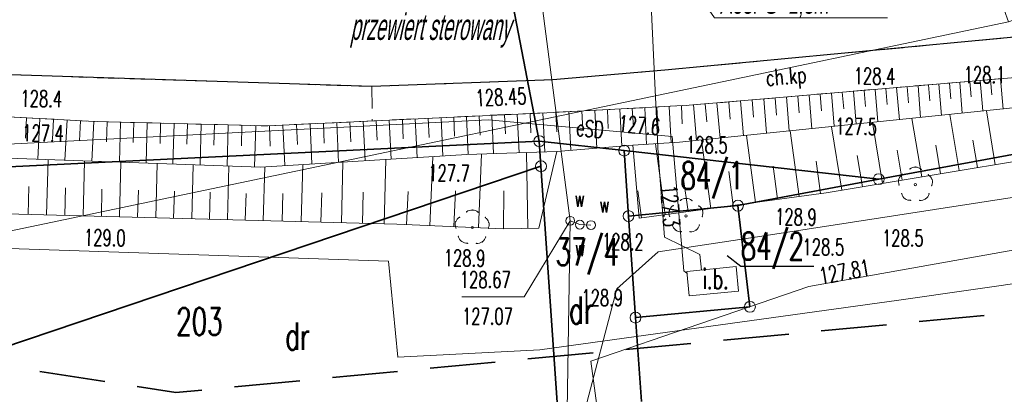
# Model space of a CAD drawing. Header units: metres. Extents: x 6496648 to 6497944, y 5962794 to 5963351.
# Tile 45 of 91: x 6497221 to 6497267, y 5963030 to 5963047. Entities that reach past the tile are written whole.
import ezdxf
from ezdxf import colors
from ezdxf.entities.mleader import LeaderData, LeaderLine
from ezdxf.math import Vec2, Vec3

# ---------------------------------------------------------------- set-up
doc = ezdxf.new("R2010")
doc.units = ezdxf.units.M
doc.header["$MEASUREMENT"] = 0
doc.linetypes.add('L_0_04', pattern=[1.5, 1, -0.5])
doc.layers.get('0').update_dxf_attribs({"color": 8, "linetype": 'CONTINUOUS', "lineweight": 13})
doc.layers.get('DEFPOINTS').update_dxf_attribs({"linetype": 'CONTINUOUS', "lineweight": 0})
for name, color, linetype, lineweight in [('000_INNE__NIEZYDENTYFIKOWANE_', 8, 'CONTINUOUS', 13), ('210_OZNACZENIE_UzYTKU', 8, 'CONTINUOUS', 13), ('211_NR_DZIAlKI', 7, 'CONTINUOUS', 25), ('217_GRANICA_KONTURU_KLASYFIKCYJNEGO', 8, 'CONTINUOUS', 13), ('218_GRANICA_UzYTKU', 8, 'CONTINUOUS', 13), ('219_LINIA_GRANICY', 3, 'CONTINUOUS', 35), ('CHODNIK__POWIERZCHNIA_', 8, 'L_0_04', 13), ('CHODNIK__POWIERZCHNIA__ATR17', 8, 'CONTINUOUS', 13), ('drzewo_lisciaste__punkt_', 8, 'CONTINUOUS', 13), ('E_proj_osłona r. dz._opis_obw. 100', 204, 'CONTINUOUS', 9), ('E_proj_osłona r. opis_obw. 100', 166, 'CONTINUOUS', 9), ('INNA_BUDOWLA__POWIERZCHNIA_', 8, 'CONTINUOUS', 13), ('INNA_BUDOWLA__POWIERZCHNIA__ATR17', 8, 'CONTINUOUS', 13), ('JEZDNIA__POWIERZCHNIA_', 8, 'CONTINUOUS', 25), ('PRZEWoD_ELEKTROENERGETYCZNY__LINIA_', 1, 'CONTINUOUS', 13), ('PRZEWoD_ELEKTROENERGETYCZNY__LINIA__ATR1', 1, 'CONTINUOUS', 13), ('PRZEWoD_TELEKOMUNIKACYJNY__LINIA_', 30, 'CONTINUOUS', 13), ('PRZEWoD_WODOCIaGOWY__LINIA_', 5, 'CONTINUOUS', 13), ('PUNKT_O_OKREsLONEJ_WYSOKOsCI__SIEc_ELEKTROENERGETYCZNA__ATR2', 1, 'CONTINUOUS', 13), ('PUNKT_O_OKREsLONEJ_WYSOKOsCI__SIEc_ELEKTROENERGETYCZNA__ATR3', 1, 'CONTINUOUS', 13), ('PUNKT_O_OKREsLONEJ_WYSOKOsCI__SIEc_WODOCIaGOWA__ATR2', 5, 'CONTINUOUS', 13), ('PUNKT_O_OKREsLONEJ_WYSOKOsCI__SIEc_WODOCIaGOWA__ATR3', 5, 'CONTINUOUS', 13), ('PUNKT_WYSOKOsCIOWY_NATURALNY_ATR2', 8, 'CONTINUOUS', 13), ('PUNKT_WYSOKOsCIOWY_SZTUCZNY_ATR2', 8, 'CONTINUOUS', 13), ('SKARPA_NIEUMOCNIONA__POWIERZCHNIA_', 8, 'CONTINUOUS', 13), ('ZAKRES', 190, 'L_0_04', 35), ('zasuwa___siec_wodociagowa__punkt_', 5, 'CONTINUOUS', 13), ('ZASUWA___SIEC_WODOCIaGOWA__PUNKT__ATR17', 5, 'CONTINUOUS', 13)]:
    doc.layers.add(name, color=color, linetype=linetype, lineweight=lineweight)
doc.styles.add('Andy', font='arial.ttf', dxfattribs={"height": 2})
doc.styles.add('Narrow', font='ARIALN.TTF', dxfattribs={"height": 2})
doc.styles.get("Standard").update_dxf_attribs({"font": 'simplex.shx'})

# ---------------------------------------------------------------- blocks, each defined once
blk = doc.blocks.new('GRT')
at = {"color": 0, "linetype": 'Continuous', "lineweight": 18}
blk.add_circle((0, 0), 0.5, dxfattribs=at)

msp = doc.modelspace()

# ---------------------------------------------------------------- linework, layer by layer
at = {"layer": '000_INNE__NIEZYDENTYFIKOWANE_', "flags": 128}
for points in [[(6497264.97, 5963044.63), (6497265.03, 5963043.93)], [(6497265.44, 5963044.67), (6497265.56, 5963043.28)], [(6497265.91, 5963044.71), (6497265.97, 5963044.02)], [(6497266.37, 5963044.75), (6497266.49, 5963043.37)], [(6497259.63, 5963044.18), (6497259.76, 5963042.68)], [(6497260.13, 5963044.22), (6497260.19, 5963043.48)], [(6497260.63, 5963044.26), (6497260.75, 5963042.78)], [(6497261.12, 5963044.31), (6497261.18, 5963043.57)], [(6497261.61, 5963044.35), (6497261.74, 5963042.88)], [(6497262.1, 5963044.39), (6497262.16, 5963043.66)], [(6497262.59, 5963044.43), (6497262.71, 5963042.98)], [(6497263.07, 5963044.47), (6497263.13, 5963043.75)], [(6497263.55, 5963044.51), (6497263.67, 5963043.08)], [(6497264.03, 5963044.55), (6497264.09, 5963043.84)], [(6497264.5, 5963044.59), (6497264.62, 5963043.18)], [(6497254.46, 5963043.74), (6497254.59, 5963042.15)], [(6497254.99, 5963043.79), (6497255.05, 5963043)], [(6497255.52, 5963043.83), (6497255.65, 5963042.26)], [(6497256.04, 5963043.87), (6497256.11, 5963043.09)], [(6497256.56, 5963043.92), (6497256.69, 5963042.37)], [(6497257.08, 5963043.96), (6497257.15, 5963043.19)], [(6497257.6, 5963044.01), (6497257.73, 5963042.47)], [(6497258.11, 5963044.05), (6497258.17, 5963043.29)], [(6497258.62, 5963044.09), (6497258.75, 5963042.58)], [(6497259.12, 5963044.14), (6497259.19, 5963043.38)], [(6497247.19, 5963043.28), (6497247.24, 5963042.41)], [(6497247.78, 5963043.31), (6497247.87, 5963041.58)], [(6497248.36, 5963043.34), (6497248.4, 5963042.48)], [(6497248.93, 5963043.37), (6497249.02, 5963041.67)], [(6497249.5, 5963043.4), (6497249.55, 5963042.56)], [(6497250.07, 5963043.43), (6497250.16, 5963041.75)], [(6497250.63, 5963043.46), (6497250.67, 5963042.63)], [(6497251.19, 5963043.49), (6497251.28, 5963041.82)], [(6497251.75, 5963043.52), (6497251.79, 5963042.69)], [(6497252.3, 5963043.56), (6497252.44, 5963041.93)], [(6497252.84, 5963043.6), (6497252.91, 5963042.79)], [(6497253.38, 5963043.65), (6497253.52, 5963042.04)], [(6497253.92, 5963043.69), (6497253.99, 5963042.9)], [(6497266.13, 5963040.82), (6497265.72, 5963043.29)], [(6497221.75, 5963042.97), (6497221.7, 5963042.03)], [(6497222.37, 5963042.93), (6497222.27, 5963041.07)], [(6497222.99, 5963042.9), (6497222.94, 5963041.97)], [(6497223.61, 5963042.87), (6497223.51, 5963041.03)], [(6497224.23, 5963042.83), (6497224.18, 5963041.92)], [(6497237.77, 5963042.83), (6497237.82, 5963041.94)], [(6497238.37, 5963042.86), (6497238.46, 5963041.08)], [(6497238.97, 5963042.89), (6497239.01, 5963042)], [(6497239.56, 5963042.92), (6497239.64, 5963041.15)], [(6497240.15, 5963042.95), (6497240.19, 5963042.07)], [(6497240.74, 5963042.97), (6497240.82, 5963041.22)], [(6497241.32, 5963043), (6497241.36, 5963042.13)], [(6497241.91, 5963043.03), (6497241.99, 5963041.29)], [(6497242.48, 5963043.05), (6497242.53, 5963042.18)], [(6497243.07, 5963043.08), (6497243.15, 5963041.33)], [(6497243.65, 5963043.11), (6497243.69, 5963042.23)], [(6497244.23, 5963043.14), (6497244.32, 5963041.37)], [(6497244.82, 5963043.16), (6497244.86, 5963042.28)], [(6497245.41, 5963043.19), (6497245.49, 5963041.41)], [(6497246, 5963043.22), (6497246.05, 5963042.33)], [(6497246.6, 5963043.25), (6497246.69, 5963041.48)], [(6497262.76, 5963040.26), (6497262.31, 5963042.94)], [(6497264.48, 5963040.55), (6497264.05, 5963043.12)], [(6497224.84, 5963042.8), (6497224.74, 5963040.98)], [(6497225.45, 5963042.79), (6497225.42, 5963041.87)], [(6497226.06, 5963042.77), (6497226.01, 5963040.94)], [(6497226.67, 5963042.75), (6497226.64, 5963041.84)], [(6497227.28, 5963042.74), (6497227.23, 5963040.89)], [(6497227.89, 5963042.72), (6497227.87, 5963041.8)], [(6497228.51, 5963042.71), (6497228.46, 5963040.85)], [(6497229.13, 5963042.69), (6497229.1, 5963041.76)], [(6497229.75, 5963042.68), (6497229.7, 5963040.81)], [(6497230.37, 5963042.66), (6497230.34, 5963041.72)], [(6497230.99, 5963042.65), (6497230.95, 5963040.76)], [(6497231.62, 5963042.63), (6497231.6, 5963041.69)], [(6497232.25, 5963042.61), (6497232.2, 5963040.72)], [(6497232.88, 5963042.6), (6497232.92, 5963041.67)], [(6497233.5, 5963042.63), (6497233.59, 5963040.78)], [(6497234.12, 5963042.66), (6497234.16, 5963041.74)], [(6497234.74, 5963042.69), (6497234.82, 5963040.85)], [(6497235.35, 5963042.72), (6497235.39, 5963041.81)], [(6497235.96, 5963042.75), (6497236.05, 5963040.93)], [(6497236.57, 5963042.78), (6497236.61, 5963041.87)], [(6497237.17, 5963042.81), (6497237.26, 5963041)], [(6497257.15, 5963039.37), (6497256.74, 5963042.37)], [(6497259.1, 5963039.66), (6497258.62, 5963042.56)], [(6497260.96, 5963039.97), (6497260.5, 5963042.76)], [(6497253.1, 5963038.82), (6497252.67, 5963041.95)], [(6497255.15, 5963039.1), (6497254.73, 5963042.16)], [(6497265.31, 5963040.69), (6497265.1, 5963041.95)], [(6497251.01, 5963038.53), (6497250.56, 5963041.78)], [(6497261.87, 5963040.12), (6497261.64, 5963041.48)], [(6497263.62, 5963040.41), (6497263.41, 5963041.72)], [(6497222.67, 5963038.53), (6497222.74, 5963041.05)], [(6497238.14, 5963038.12), (6497238.21, 5963041.06)], [(6497240.23, 5963038.03), (6497240.36, 5963041.19)], [(6497242.46, 5963037.94), (6497242.6, 5963041.31)], [(6497244.72, 5963037.91), (6497244.66, 5963041.38)], [(6497260.04, 5963039.81), (6497259.8, 5963041.24)], [(6497224.35, 5963038.48), (6497224.41, 5963040.99)], [(6497226.01, 5963038.44), (6497226.08, 5963040.94)], [(6497227.67, 5963038.39), (6497227.74, 5963040.88)], [(6497229.32, 5963038.35), (6497229.38, 5963040.82)], [(6497230.96, 5963038.31), (6497231.02, 5963040.76)], [(6497232.6, 5963038.26), (6497232.67, 5963040.72)], [(6497234.34, 5963038.22), (6497234.41, 5963040.83)], [(6497236.18, 5963038.17), (6497236.25, 5963040.94)], [(6497256.15, 5963039.24), (6497255.95, 5963040.75)], [(6497258.13, 5963039.51), (6497257.93, 5963040.99)], [(6497252.06, 5963038.68), (6497251.84, 5963040.26)], [(6497254.13, 5963038.96), (6497253.92, 5963040.51)], [(6497221.83, 5963038.55), (6497221.86, 5963039.82)], [(6497223.51, 5963038.5), (6497223.54, 5963039.76)], [(6497225.18, 5963038.46), (6497225.21, 5963039.71)], [(6497226.84, 5963038.42), (6497226.88, 5963039.66)], [(6497228.49, 5963038.37), (6497228.53, 5963039.61)], [(6497230.14, 5963038.33), (6497230.17, 5963039.56)], [(6497231.77, 5963038.28), (6497231.81, 5963039.51)], [(6497233.46, 5963038.24), (6497233.49, 5963039.51)], [(6497235.24, 5963038.19), (6497235.28, 5963039.54)], [(6497237.14, 5963038.14), (6497237.18, 5963039.57)], [(6497239.16, 5963038.08), (6497239.23, 5963039.6)], [(6497241.33, 5963037.99), (6497241.4, 5963039.62)], [(6497243.6, 5963037.89), (6497243.62, 5963039.62)], [(6497249.93, 5963038.39), (6497249.76, 5963039.63)]]:
    msp.add_lwpolyline(points, dxfattribs=at)
at = {"layer": '211_NR_DZIAlKI', "flags": 128}
msp.add_lwpolyline([(6497257.82, 5963036.16), (6497254.47, 5963036.16), (6497253.85, 5963036.65)], dxfattribs=at)
at = {"layer": '217_GRANICA_KONTURU_KLASYFIKCYJNEGO', "flags": 128}
for points in [[(6497300.13, 5963047.41), (6497260.79, 5963040.16)], [(6497245.24, 5963041.9), (6497204.53, 5963039.93)], [(6497245.32, 5963040.75), (6497245.24, 5963041.9)], [(6497260.79, 5963040.16), (6497249.13, 5963041.47)], [(6497249.13, 5963041.47), (6497249.33, 5963038.47)], [(6497195.83, 5963024.07), (6497245.32, 5963040.75)], [(6497249.33, 5963038.47), (6497249.65, 5963033.83)], [(6497249.65, 5963033.83), (6497249.92, 5963029.99)]]:
    msp.add_lwpolyline(points, dxfattribs=at)
at = {"layer": '218_GRANICA_UzYTKU', "flags": 128}
for points in [[(6497245.24, 5963041.9), (6497242.68, 5963055.13)], [(6497300.13, 5963047.41), (6497260.79, 5963040.16)], [(6497204.53, 5963039.93), (6497245.24, 5963041.9)], [(6497245.32, 5963040.75), (6497245.24, 5963041.9)], [(6497249.13, 5963041.47), (6497245.24, 5963041.9)], [(6497260.79, 5963040.16), (6497249.13, 5963041.47)], [(6497249.13, 5963041.47), (6497249.33, 5963038.47)], [(6497195.83, 5963024.07), (6497245.32, 5963040.75)], [(6497246.15, 5963028.62), (6497245.32, 5963040.75)], [(6497249.33, 5963038.47), (6497249.65, 5963033.83)], [(6497249.65, 5963033.83), (6497249.92, 5963029.99)]]:
    msp.add_lwpolyline(points, dxfattribs=at)
at = {"layer": '219_LINIA_GRANICY', "flags": 128}
for points in [[(6497245.24, 5963041.9), (6497242.68, 5963055.13)], [(6497300.13, 5963047.41), (6497260.79, 5963040.16)], [(6497245.24, 5963041.9), (6497204.53, 5963039.93)], [(6497249.13, 5963041.47), (6497245.24, 5963041.9)], [(6497245.32, 5963040.75), (6497245.24, 5963041.9)], [(6497260.79, 5963040.16), (6497249.13, 5963041.47)], [(6497249.13, 5963041.47), (6497249.33, 5963038.47)], [(6497245.32, 5963040.75), (6497195.83, 5963024.07)], [(6497246.15, 5963028.62), (6497245.32, 5963040.75)], [(6497260.79, 5963040.16), (6497254.34, 5963038.95)], [(6497249.33, 5963038.47), (6497254.34, 5963038.95)], [(6497254.34, 5963038.95), (6497254.89, 5963034.32)], [(6497249.33, 5963038.47), (6497249.65, 5963033.83)], [(6497254.89, 5963034.32), (6497249.65, 5963033.83)], [(6497249.92, 5963029.99), (6497249.65, 5963033.83)]]:
    msp.add_lwpolyline(points, dxfattribs=at)
at = {"layer": 'CHODNIK__POWIERZCHNIA_', "flags": 128}
for points in [[(6497416.61, 5963090.84), (6497406.21, 5963087.09), (6497383.87, 5963079.12), (6497365.67, 5963072.48), (6497348.08, 5963065.95), (6497341.42, 5963063.65), (6497336.72, 5963061.9), (6497328.2, 5963058.94), (6497320.42, 5963056.12), (6497307.78, 5963052.94), (6497288.44, 5963048.12), (6497270.47, 5963045.21), (6497267.4, 5963044.84), (6497259.42, 5963044.17), (6497252.1, 5963043.54), (6497245.72, 5963043.21), (6497232.8, 5963042.6), (6497224.86, 5963042.8), (6497211.02, 5963043.54), (6497201.74, 5963044.35), (6497197.15, 5963045.02), (6497193.3, 5963045.62), (6497193.66, 5963047.24), (6497198.88, 5963046.11), (6497200.71, 5963045.93), (6497215.35, 5963045.11), (6497237.57, 5963044.4), (6497245.86, 5963044.71), (6497250.99, 5963045.15), (6497270.38, 5963046.97), (6497289.33, 5963050.32), (6497307.6, 5963054.69), (6497322.17, 5963058.51), (6497327.62, 5963060.58), (6497335.93, 5963063.44), (6497340.19, 5963065.02), (6497347.45, 5963067.64), (6497364.96, 5963074.06), (6497383.23, 5963080.72), (6497420.8, 5963094.41)], [(6497237.57, 5963044.4), (6497237.59, 5963042.83)]]:
    msp.add_lwpolyline(points, dxfattribs=at)
at = {"layer": 'drzewo_lisciaste__punkt_'}
for centre in [(6497262.47, 5963039.91), (6497251.96, 5963038.48), (6497242.17, 5963037.95)]:
    msp.add_circle(centre, 0.05, dxfattribs=at)
for centre, radius, start, end in [((6497262.468, 5963040.267), 0.443, 51.9578, 125.9636), ((6497262.08, 5963040.05), 0.385, 120.3068, 204.3928), ((6497262.881, 5963040.028), 0.373, 335.495, 62.0855), ((6497251.963, 5963038.866), 0.414, 50.106, 128.9306), ((6497262.218, 5963039.564), 0.372, 189.6941, 276.7845), ((6497262.703, 5963039.588), 0.403, 264.5445, 345.6886), ((6497251.59, 5963038.605), 0.409, 121.6706, 201.2564), ((6497252.36, 5963038.615), 0.378, 333.923, 59.4428), ((6497241.791, 5963038.075), 0.401, 119.9295, 201.0437), ((6497242.171, 5963038.306), 0.444, 51.6472, 125.5814), ((6497242.606, 5963038.085), 0.343, 330.6117, 63.6882), ((6497251.738, 5963038.173), 0.421, 194.1814, 272.0326), ((6497252.186, 5963038.159), 0.407, 265.5967, 345.8713), ((6497241.934, 5963037.642), 0.413, 193.9289, 273.2668), ((6497242.392, 5963037.637), 0.416, 265.4716, 344.1493)]:
    msp.add_arc(centre, radius, start, end, dxfattribs=at)
for p in [(6497262.22, 5963040.62), (6497262.48, 5963040.71), (6497262.74, 5963040.61), (6497261.71, 5963040.16), (6497261.89, 5963040.38), (6497263.06, 5963040.37), (6497263.23, 5963040.15), (6497261.72, 5963039.89), (6497263.22, 5963039.87), (6497251.97, 5963039.28), (6497261.84, 5963039.5), (6497261.99, 5963039.27), (6497262.93, 5963039.26), (6497263.09, 5963039.49), (6497251.38, 5963038.95), (6497251.71, 5963039.19), (6497252.23, 5963039.18), (6497252.55, 5963038.94), (6497262.26, 5963039.19), (6497262.66, 5963039.19), (6497241.59, 5963038.42), (6497241.92, 5963038.66), (6497242.18, 5963038.75), (6497242.44, 5963038.65), (6497242.77, 5963038.41), (6497251.2, 5963038.73), (6497251.21, 5963038.46), (6497252.71, 5963038.44), (6497252.72, 5963038.72), (6497241.41, 5963038.21), (6497241.42, 5963037.93), (6497242.92, 5963037.91), (6497242.93, 5963038.19), (6497251.33, 5963038.07), (6497252.58, 5963038.06), (6497241.54, 5963037.54), (6497242.79, 5963037.52), (6497251.48, 5963037.84), (6497251.75, 5963037.76), (6497252.15, 5963037.76), (6497252.42, 5963037.83), (6497241.69, 5963037.31), (6497241.96, 5963037.23), (6497242.36, 5963037.22), (6497242.63, 5963037.29)]:
    msp.add_point(p, dxfattribs=at)
at = {"layer": 'INNA_BUDOWLA__POWIERZCHNIA_', "flags": 128}
for points in [[(6497252, 5963035.94), (6497254.26, 5963036.16)], [(6497254.26, 5963036.16), (6497254.37, 5963035.03)], [(6497252.1, 5963034.82), (6497252, 5963035.94)], [(6497254.37, 5963035.03), (6497252.1, 5963034.82)]]:
    msp.add_lwpolyline(points, dxfattribs=at)
at = {"layer": 'JEZDNIA__POWIERZCHNIA_', "flags": 128}
msp.add_lwpolyline([(6497307.6, 5963054.69), (6497289.33, 5963050.32), (6497270.38, 5963046.97), (6497250.99, 5963045.15), (6497245.86, 5963044.71), (6497237.57, 5963044.4), (6497215.35, 5963045.11), (6497200.71, 5963045.93), (6497198.88, 5963046.11), (6497193.66, 5963047.24), (6497188.36, 5963047.84), (6497177.41, 5963049.74), (6497166.43, 5963052.2), (6497149.52, 5963057.11), (6497145.48, 5963058.34), (6497137.02, 5963060.88), (6497131.49, 5963062.52), (6497115.75, 5963068.44), (6497092.95, 5963077.46), (6497075.74, 5963084.32), (6497062.13, 5963090.14)], dxfattribs=at)
at = {"layer": 'PRZEWoD_ELEKTROENERGETYCZNY__LINIA_', "flags": 128}
for points in [[(6497486.85, 5963134.14), (6497489.83, 5963133.98), (6497489.84, 5963134.39), (6497491.12, 5963135.66), (6497490.96, 5963137.82), (6497477.64, 5963133.07), (6497444.82, 5963122.94), (6497428.73, 5963117.78), (6497411.52, 5963111.48), (6497410.88, 5963110.06), (6497419.17, 5963085.79), (6497418.43, 5963084.91), (6497368.11, 5963067.51), (6497326.52, 5963052.82), (6497303.09, 5963044.9), (6497255.44, 5963037.56), (6497250.69, 5963036.83), (6497248.79, 5963035.15), (6497247.28, 5963029.41), (6497246.67, 5963025.67), (6497246.14, 5963022.99)], [(6497241.63, 5963091.26), (6497244.06, 5963072.53), (6497245.89, 5963057.61), (6497246.14, 5963055.24), (6497250.03, 5963055.26), (6497250.69, 5963041.32), (6497250.97, 5963037.51), (6497252.59, 5963036.71), (6497252.67, 5963036)], [(6497252.01, 5963035.84), (6497251.86, 5963035.97), (6497251.33, 5963042.12), (6497242.9, 5963042.88), (6497226.96, 5963042.07), (6497205.41, 5963040.99), (6497204.38, 5963041.01), (6497199.1, 5963041.73), (6497192.41, 5963042.69), (6497183.17, 5963043.98), (6497171.39, 5963045.63), (6497169.28, 5963046.44), (6497155.39, 5963051.52), (6497145.43, 5963054.87)], [(6497298.28, 5963042.49), (6497271.23, 5963037.68), (6497257.59, 5963035.25), (6497247.6, 5963031.84), (6497250.79, 5963008.31), (6497251.6, 5963002.97), (6497251.86, 5963002.1), (6497252.42, 5963000.92)]]:
    msp.add_lwpolyline(points, dxfattribs=at)
at = {"layer": 'PRZEWoD_TELEKOMUNIKACYJNY__LINIA_', "flags": 128}
msp.add_lwpolyline([(6496774.9, 5963201.17), (6496800.16, 5963191.52), (6496821.21, 5963183.45), (6496844.18, 5963174.49), (6496883.32, 5963159.12), (6496886.75, 5963159.1), (6496905.28, 5963150.99), (6497034.08, 5963099.85), (6497081.01, 5963081.42), (6497114.42, 5963068.68), (6497140.82, 5963058.78), (6497145.99, 5963055.02), (6497153.66, 5963050.85), (6497172.46, 5963043.32), (6497202.19, 5963037.61), (6497238.33, 5963036.41), (6497238.76, 5963032.02), (6497245.27, 5963032.35), (6497261.71, 5963034.62), (6497300.12, 5963040.13)], dxfattribs=at)
at = {"layer": 'PRZEWoD_WODOCIaGOWY__LINIA_', "flags": 128}
for points in [[(6497243.2, 5963064.75), (6497246.66, 5963038.26)], [(6497246.56, 5962998.06), (6497246.04, 5962999.73), (6497246.66, 5963038.26)], [(6497246.66, 5963038.26), (6497247.1, 5963038.08)], [(6497247.1, 5963038.08), (6497247.61, 5963038.06)]]:
    msp.add_lwpolyline(points, dxfattribs=at)
at = {"layer": 'PUNKT_O_OKREsLONEJ_WYSOKOsCI__SIEc_WODOCIaGOWA__ATR2', "flags": 128}
msp.add_lwpolyline([(6497246.66, 5963038.26), (6497244.55, 5963034.78), (6497241.7, 5963034.78)], dxfattribs=at)
at = {"layer": 'SKARPA_NIEUMOCNIONA__POWIERZCHNIA_', "flags": 128}
for points in [[(6497197.15, 5963045.02), (6497201.74, 5963044.35), (6497211.02, 5963043.54), (6497224.86, 5963042.8), (6497232.8, 5963042.6), (6497245.58, 5963043.2), (6497252.1, 5963043.54), (6497267.4, 5963044.84), (6497270.47, 5963045.21), (6497288.44, 5963048.12), (6497307.78, 5963052.94)], [(6497300.09, 5963049.14), (6497288.6, 5963046.26), (6497267.53, 5963043.48), (6497251.67, 5963041.85), (6497249.52, 5963041.71), (6497246.04, 5963041.43), (6497241.93, 5963041.29), (6497232.47, 5963040.71), (6497215.75, 5963041.3), (6497210.88, 5963041.87), (6497199.25, 5963042.98), (6497194.2, 5963043.95), (6497192.81, 5963044.19), (6497193.3, 5963045.62)], [(6497288.6, 5963046.26), (6497288.96, 5963044.02), (6497280.11, 5963042.9), (6497272.88, 5963041.94), (6497258.38, 5963039.54), (6497249.81, 5963038.37), (6497249.52, 5963041.71), (6497251.67, 5963041.85), (6497267.53, 5963043.48), (6497287.45, 5963046.08)], [(6497246.04, 5963041.43), (6497245.22, 5963037.92), (6497243.6, 5963037.89), (6497238.71, 5963038.1), (6497213.87, 5963038.76), (6497208.03, 5963039.9), (6497199.09, 5963041.49), (6497191.94, 5963041.9), (6497192.81, 5963044.19), (6497194.2, 5963043.95), (6497199.25, 5963042.98), (6497210.88, 5963041.87), (6497215.75, 5963041.3), (6497232.47, 5963040.71), (6497241.93, 5963041.29)]]:
    msp.add_lwpolyline(points, dxfattribs=at)
at = {"layer": 'ZAKRES', "ltscale": 3, "flags": 128}
msp.add_lwpolyline([(6497692.5, 5963219.5), (6497716, 5963186.5), (6497672.2, 5963172.1), (6497502, 5963111.8), (6497349, 5963052), (6497312.6, 5963038.4), (6497228.6, 5963030.4), (6497133.5, 5963045.2), (6496948.4, 5963119.5), (6496936.6, 5963083.2), (6496927.9, 5963075.7), (6496873, 5963095.9), (6496849.7, 5963104.2), (6496824.8, 5963105.1), (6496784.8, 5963107.4), (6496786.6, 5963174.3), (6496788.5, 5963184), (6496695.2, 5963217.9), (6496711.8, 5963253.1), (6496961, 5963151.5), (6497143.1, 5963082.8), (6497228.1, 5963066.8), (6497302.3, 5963072), (6497492.1, 5963142.6)], close=True, dxfattribs=at)
at = {"layer": 'zasuwa___siec_wodociagowa__punkt_'}
for centre in [(6497246.66, 5963038.26), (6497247.1, 5963038.08), (6497247.61, 5963038.06)]:
    msp.add_circle(centre, 0.2, dxfattribs=at)

# ---------------------------------------------------------------- block references
at = {"xscale": 0.5, "yscale": 0.5, "zscale": 0.5}
for p in [(6497245.24, 5963041.9), (6497249.13, 5963041.47), (6497245.32, 5963040.75), (6497260.79, 5963040.16), (6497254.34, 5963038.95), (6497249.33, 5963038.47), (6497254.89, 5963034.32), (6497249.65, 5963033.83)]:
    msp.add_blockref('GRT', p, dxfattribs=at)

# ---------------------------------------------------------------- texts
at = {"layer": '210_OZNACZENIE_UzYTKU', "width": 0.66}
for p in [(6497246.6, 5963033.55), (6497233.6, 5963032.36)]:
    msp.add_text('dr', height=1.25, dxfattribs=at).set_placement(p)
at = {"layer": '211_NR_DZIAlKI', "width": 0.66}
for s, p in [('84/1', (6497251.71, 5963039.7)), ('37/4', (6497245.99, 5963036.21)), ('84/2', (6497254.47, 5963036.47)), ('203', (6497228.61, 5963033.02))]:
    msp.add_text(s, height=1.25, dxfattribs=at).set_placement(p)
at = {"layer": 'CHODNIK__POWIERZCHNIA__ATR17', "width": 0.7}
msp.add_text('ch.kp', height=0.75, rotation=5, dxfattribs=at).set_placement((6497255.65, 5963044.42))
at = {"layer": 'INNA_BUDOWLA__POWIERZCHNIA__ATR17', "width": 0.66}
msp.add_text('i.b.', height=0.9, dxfattribs=at).set_placement((6497252.72, 5963035.14))
at = {"layer": 'PRZEWoD_ELEKTROENERGETYCZNY__LINIA__ATR1', "width": 0.66}
msp.add_text('eSD', height=0.75, rotation=354.8, dxfattribs=at).set_placement((6497246.91, 5963042.15))
at = {"layer": 'PUNKT_O_OKREsLONEJ_WYSOKOsCI__SIEc_ELEKTROENERGETYCZNA__ATR2', "width": 0.66}
for s, rotation, p in [('127.6', 354.8, (6497248.84, 5963042.34)), ('127.3', 274.2, (6497250.8, 5963039.86))]:
    msp.add_text(s, height=0.75, rotation=rotation, dxfattribs=at).set_placement(p)
at = {"layer": 'PUNKT_O_OKREsLONEJ_WYSOKOsCI__SIEc_ELEKTROENERGETYCZNA__ATR3', "width": 0.66}
msp.add_text('127.81', height=0.75, rotation=10.1, dxfattribs=at).set_placement((6497258.14, 5963035.35))
at = {"layer": 'PUNKT_O_OKREsLONEJ_WYSOKOsCI__SIEc_WODOCIaGOWA__ATR2', "width": 0.66}
msp.add_text('128.67', height=0.75, dxfattribs=at).set_placement((6497241.6, 5963035.19))
at = {"layer": 'PUNKT_O_OKREsLONEJ_WYSOKOsCI__SIEc_WODOCIaGOWA__ATR3', "width": 0.66}
msp.add_text('127.07', height=0.75, dxfattribs=at).set_placement((6497241.7, 5963033.51))
at = {"layer": 'PUNKT_WYSOKOsCIOWY_NATURALNY_ATR2', "width": 0.66}
for s, p in [('128.4', (6497259.64, 5963044.51)), ('128.4', (6497221.47, 5963043.48)), ('127.5', (6497258.8, 5963042.21)), ('127.4', (6497221.55, 5963041.9)), ('128.5', (6497251.96, 5963041.37)), ('127.7', (6497240.15, 5963040.08)), ('128.9', (6497256.04, 5963038.07)), ('129.0', (6497224.38, 5963037.12)), ('128.2', (6497248.11, 5963036.93)), ('128.9', (6497240.86, 5963036.19))]:
    msp.add_text(s, height=0.75, rotation=359.2, dxfattribs=at).set_placement(p)
for s, p in [('128.1', (6497264.68, 5963044.56)), ('128.5', (6497257.3, 5963036.68)), ('128.5', (6497260.94, 5963037.09)), ('128.9', (6497247.17, 5963034.36))]:
    msp.add_text(s, height=0.75, dxfattribs=at).set_placement(p)
at = {"layer": 'PUNKT_WYSOKOsCIOWY_SZTUCZNY_ATR2', "width": 0.66}
msp.add_text('128.45', height=0.75, rotation=2.7, dxfattribs=at).set_placement((6497242.34, 5963043.49))
at = {"layer": 'ZASUWA___SIEC_WODOCIaGOWA__PUNKT__ATR17', "width": 0.66}
for p in [(6497246.86, 5963038.9), (6497248, 5963038.63), (6497246.88, 5963036.64)]:
    msp.add_text('w', height=0.75, dxfattribs=at).set_placement(p)

# ---------------------------------------------------------------- next in the draw order: leaders
at = {"layer": 'E_proj_osłona r. dz._opis_obw. 100'}
ml = msp.add_multileader_mtext('Standard', dxfattribs=at)
ml.set_content('\\fArial Narrow|b0|i1|c238|p34;\\W0.8;A58PS -1,5m ', color=256, style='Narrow')
ml.set_leader_properties(color=256, linetype='CONTINUOUS', lineweight=-1)
ml.build(insert=Vec2(0, 0))
ml.multileader.update_dxf_attribs({"has_dogleg": 0, "text_left_attachment_type": 6, "text_right_attachment_type": 6, "dogleg_length": 0.274, "arrow_head_size": 0.572})
ctx = ml.context
ctx.base_point, ctx.char_height, ctx.arrow_head_size, ctx.landing_gap_size, ctx.plane_origin = Vec3(6497253.264, 5963047.544), 0.9144, 0.572, 0.3, Vec3(6497277.48, 5963052.695)
ctx.left_attachment, ctx.right_attachment, ctx.text_align_type = 6, 6, 1
notes = []
notes.append((ctx, [(0, (1, 1, 0), (6497252.99, 5963047.544), (1, 0), 0.274, [(0, [(6497250.342, 5963051.82)], 0, [])])]))
ctx.mtext.insert, ctx.mtext.alignment, ctx.mtext.line_spacing_factor, ctx.mtext.line_spacing_style = Vec3(6497256.049, 5963048.643), 2, 0.9, 2
ctx.mtext.has_bg_fill, ctx.mtext.bg_color, ctx.mtext.bg_scale_factor, ctx.mtext.bg_transparency, ctx.mtext.use_window_bg_color = 1, -1073741824, 1.1, 0, 1
at = {"layer": 'E_proj_osłona r. opis_obw. 100', "linetype": 'Continuous', "lineweight": 13}
ml = msp.add_multileader_mtext('Standard', dxfattribs=at)
ml.set_content('{\\fArial Narrow|b0|i0|c238|p34;\\H0.92308x;\\Q12;\\W0.6;HDPE75 -15m\\Pprzewiert sterowany }', color=256, style='Andy')
ml.set_leader_properties(color=256, linetype='CONTINUOUS', lineweight=-1)
ml.build(insert=Vec2(0, 0))
ml.multileader.update_dxf_attribs({"has_dogleg": 0, "text_left_attachment_type": 6, "text_right_attachment_type": 6, "dogleg_length": 0.36, "arrow_head_size": 0.75})
ctx = ml.context
ctx.base_point, ctx.char_height, ctx.arrow_head_size, ctx.landing_gap_size, ctx.plane_origin = Vec3(6497236.262, 5963047.881), 1.3, 0.75, 0.2, Vec3(6497255.466, 5963036.397)
ctx.left_attachment, ctx.right_attachment, ctx.text_align_type = 6, 6, 1
notes.append((ctx, [(0, (1, 1, 0), (6497244.604, 5963047.881), (-1, 0), 0.36, [(0, [(6497246.372, 5963051.879)], 0, [])])]))
ctx.mtext.insert, ctx.mtext.alignment, ctx.mtext.line_spacing_factor, ctx.mtext.line_spacing_style = Vec3(6497240.253, 5963049.533), 2, 0.9, 2
ctx.mtext.has_bg_fill, ctx.mtext.bg_color, ctx.mtext.bg_scale_factor, ctx.mtext.bg_transparency, ctx.mtext.use_window_bg_color = 1, -1073741824, 1, 0, 1
for ctx, leaders in notes:
    for number, flags, end, landing, length, lines in leaders:
        leader = LeaderData()
        leader.index, (leader.has_last_leader_line, leader.has_dogleg_vector, leader.attachment_direction) = number, flags
        leader.last_leader_point, leader.dogleg_vector, leader.dogleg_length = Vec3(end), Vec3(landing), length
        for number, points, colour, breaks in lines:
            line = LeaderLine()
            line.index, line.vertices, line.color, line.breaks = number, Vec3.list(points), colors.encode_raw_color(colour), breaks
            leader.lines.append(line)
        ctx.leaders.append(leader)

# ---------------------------------------------------------------- next in the draw order: linework, layer by layer
at = {"layer": 'DEFPOINTS', "linetype": 'Continuous'}
msp.add_lwpolyline([(6497313.82, 5963064.178), (6497266.736, 5963047.355), (6497266.539, 5963047.9), (6497266.736, 5963047.355), (6497217.752, 5963037.108), (6497217.665, 5963037.525), (6497217.709, 5963037.317), (6497167.731, 5963035.835), (6497167.797, 5963036.855), (6497167.731, 5963035.835), (6497118.276, 5963043.202), (6497118.46, 5963044.078), (6497118.276, 5963043.202), (6497070.793, 5963058.866), (6497071.024, 5963059.296), (6497070.793, 5963058.866), (6497024.401, 5963077.514)], dxfattribs=at)

doc.saveas('drawing.dxf')
